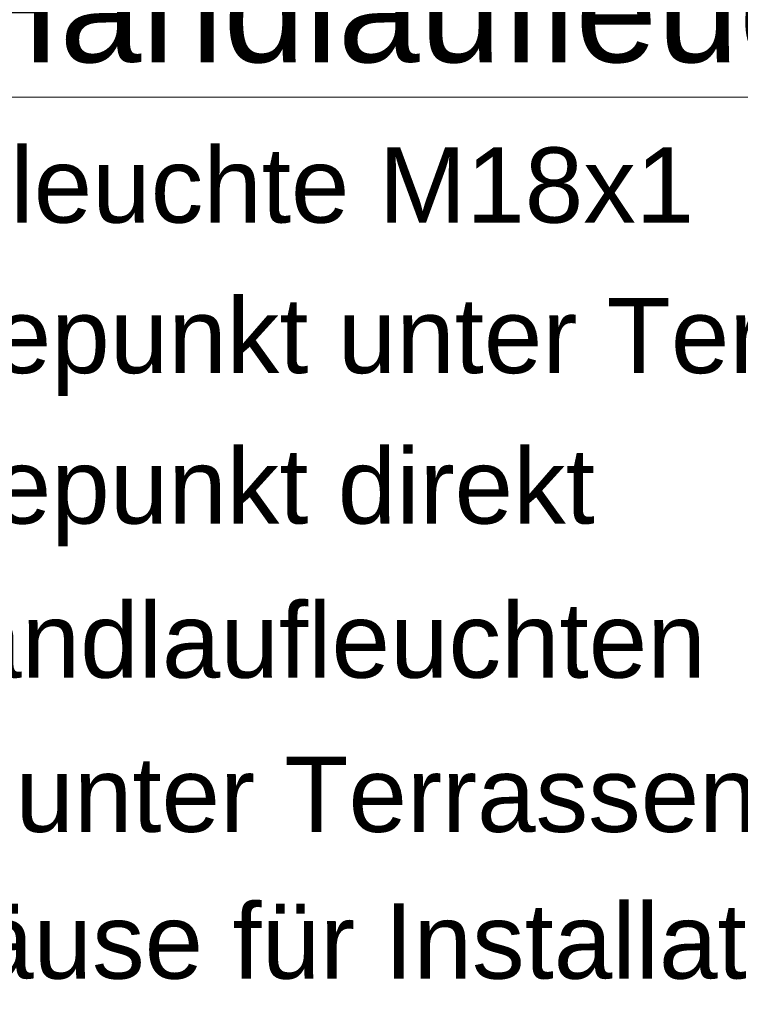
# Model space of a CAD drawing. Extents: x -620 to 300, y 62 to 1112.
# Tile 197 of 235: x 191 to 215, y 610 to 643. Entities that reach past the tile are written whole.
import ezdxf

# ---------------------------------------------------------------- set-up
doc = ezdxf.new("R2010")
doc.units = 0
doc.layers.get('0').update_dxf_attribs({"lineweight": 13})
doc.layers.add('E_Legende-A06CPVLAL0', color=7, linetype='Continuous', lineweight=13)
doc.styles.get("Standard").update_dxf_attribs({"font": 'ARIALN.TTF'})

# ---------------------------------------------------------------- blocks, each defined once
blk = doc.blocks.new('Referenz-A06CPVLKL0')
at = {"layer": 'E_Legende-A06CPVLAL0', "linetype": 'Continuous', "ltscale": 0.13}
blk.add_line((167.474, 640.61), (226.488, 640.61), dxfattribs=at)
at = {"layer": 'E_Legende-A06CPVLAL0', "linetype": 'Continuous', "ltscale": 0.13, "attachment_point": 1}
for s, insert, char_height in [('{\\fArial;Legende: Handlaufleuchten}', (167.447, 645.276), 3.5), ('{\\fArial;Handlaufleuchte M18x1}', (177.114, 638.943), 2.5), ('{\\fArial;Übergabepunkt unter Terrassenplatten}', (177.114, 633.943), 2.5), ('{\\fArial;Übergabepunkt direkt}', (177.114, 628.943), 2.5), ('{\\fArial;Kabel Handlaufleuchten}', (177.102, 623.821), 2.5), ('{\\fArial;Leerrohr unter Terrassenplatten}', (177.091, 618.698), 2.5), ('{\\fArial;Leergehäuse für Installationsboxen}', (177.107, 613.822), 2.5)]:
    blk.add_mtext(s, dxfattribs=dict(at, insert=insert, char_height=char_height))

msp = doc.modelspace()

# ---------------------------------------------------------------- block references
at = {"color": 8, "lineweight": 25, "ltscale": 0.25, "true_color": 0x808080}
msp.add_blockref('Referenz-A06CPVLKL0', (0, 0), dxfattribs=at)

doc.saveas('drawing.dxf')
